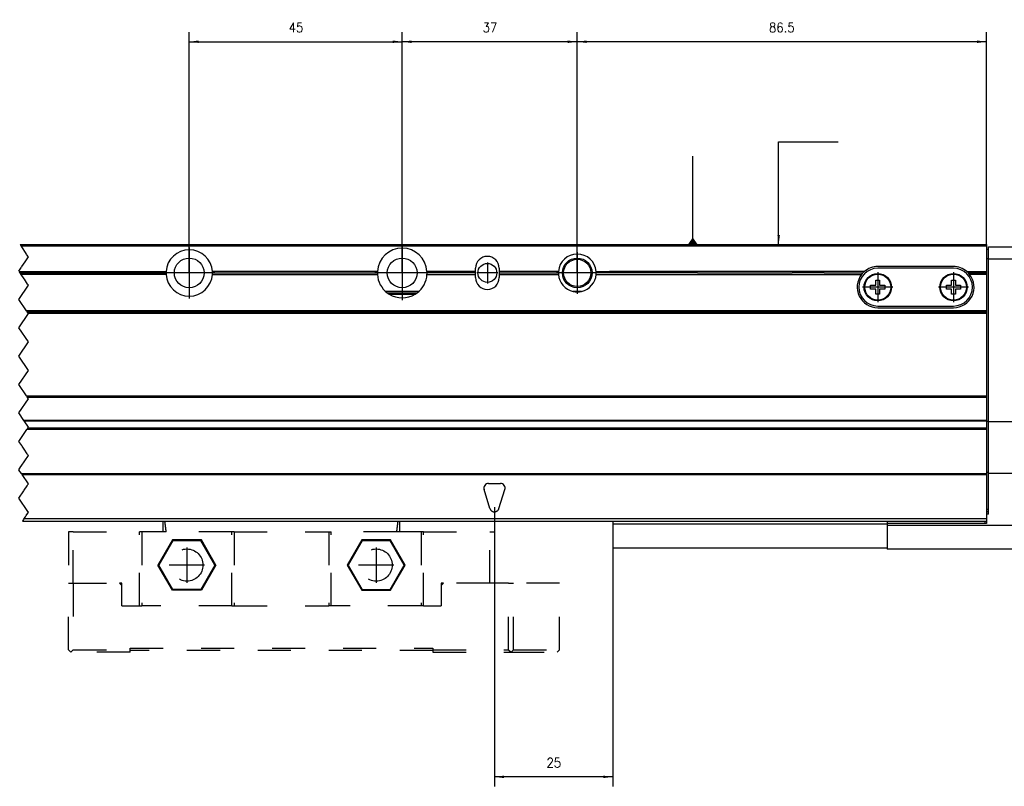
# Model space of a CAD drawing. Header units: inches. Extents: x -235 to 4216, y -109 to 485.
# Tile 17 of 31: x 271 to 479, y 143 to 305. Entities that reach past the tile are written whole.
import ezdxf

# ---------------------------------------------------------------- set-up
doc = ezdxf.new("R2010")
doc.units = ezdxf.units.IN
doc.linetypes.add('DASHED', pattern=[15, 7, -8])
doc.linetypes.add('DOT_CENTER', pattern=[14, 12, -1, 0, -1])
doc.layers.add('1', color=7, linetype='Continuous')
doc.styles.add('CONVERTER_11', font='txt.shx', dxfattribs={"width": 0.9})
doc.dimstyles.new('ME10_DIM_38', dxfattribs={"dimtxt": 2, "dimasz": 2, "dimexe": 2, "dimexo": 0, "dimgap": 2, "dimtad": 1, "dimdsep": 46, "dimtxsty": 'CONVERTER_11', "dimsah": 1, "dimcen": 0.09, "dimclrd": 2, "dimclre": 2, "dimclrt": 2, "dimadec": 0, "dimazin": 0, "dimtfac": 1, "dimtdec": 4, "dimtix": 1, "dimtmove": 0, "dimatfit": 3, "dimfxl": 1, "dimtolj": 1, "dimtzin": 0, "dimarcsym": 0})
doc.dimstyles.new('ME10_DIM_39', dxfattribs={"dimtxt": 2, "dimasz": 2, "dimexe": 2, "dimexo": 0, "dimgap": 2, "dimtad": 1, "dimdsep": 46, "dimtxsty": 'CONVERTER_11', "dimsah": 1, "dimcen": 0.09, "dimclrd": 2, "dimclre": 2, "dimclrt": 2, "dimadec": 0, "dimazin": 0, "dimtfac": 1, "dimtdec": 4, "dimtix": 1, "dimtmove": 0, "dimatfit": 3, "dimfxl": 1, "dimtolj": 1, "dimtzin": 0, "dimarcsym": 0})
doc.dimstyles.new('ME10_DIM_40', dxfattribs={"dimtxt": 2, "dimasz": 2, "dimexe": 2, "dimexo": 0, "dimgap": 2, "dimtad": 1, "dimdsep": 46, "dimtxsty": 'CONVERTER_11', "dimsah": 1, "dimcen": 0.09, "dimclrd": 2, "dimclre": 2, "dimclrt": 2, "dimadec": 0, "dimazin": 0, "dimtfac": 1, "dimtdec": 4, "dimtix": 1, "dimtmove": 0, "dimatfit": 3, "dimfxl": 1, "dimtolj": 1, "dimtzin": 0, "dimarcsym": 0})
doc.dimstyles.new('ME10_DIM_41', dxfattribs={"dimtxt": 2, "dimasz": 2, "dimexe": 2, "dimexo": 0, "dimgap": 2, "dimtad": 1, "dimdsep": 46, "dimtxsty": 'CONVERTER_11', "dimsah": 1, "dimcen": 0.09, "dimclrd": 2, "dimclre": 2, "dimclrt": 2, "dimadec": 0, "dimazin": 0, "dimtfac": 1, "dimtdec": 4, "dimtix": 1, "dimtmove": 0, "dimatfit": 3, "dimfxl": 1, "dimtolj": 1, "dimtzin": 0, "dimarcsym": 0})
doc.dimstyles.get("Standard").update_dxf_attribs({"dimtxt": 0.18, "dimasz": 0.18, "dimexe": 0.18, "dimexo": 0.0625, "dimgap": 0.09, "dimtad": 0, "dimtih": 1, "dimtoh": 1, "dimdec": 4, "dimzin": 0, "dimdsep": 46, "dimtxsty": 'Standard', "dimcen": 0.09, "dimadec": 0, "dimazin": 0, "dimtfac": 1, "dimtdec": 4, "dimtofl": 0, "dimtmove": 0, "dimatfit": 3, "dimfxl": 1, "dimtolj": 1, "dimtzin": 0, "dimarcsym": 0})

# ---------------------------------------------------------------- blocks, each defined once
blk = doc.blocks.new('L-30_CABEZA_1__8', base_point=(280.93, 171.02))
at = {"color": 2, "linetype": 'DASHED'}
for p, q in [((300.93, 196.47), (300.93, 198.72)), ((350.93, 196.47), (350.93, 198.72)), ((281.93, 196.47), (280.93, 196.47)), ((280.93, 196.47), (280.93, 185.62)), ((281.93, 196.47), (295.93, 196.47)), ((281.93, 185.62), (281.93, 196.47)), ((296.43, 196.47), (295.93, 196.47)), ((295.93, 180.82), (295.93, 196.47)), ((300.93, 196.47), (296.43, 196.47)), ((296.43, 196.47), (296.43, 180.82)), ((301.57, 196.47), (300.93, 196.47)), ((315.43, 196.47), (301.57, 196.47)), ((315.93, 196.47), (315.43, 196.47)), ((315.43, 180.82), (315.43, 196.47)), ((315.93, 196.47), (335.93, 196.47)), ((315.93, 196.47), (315.93, 180.82)), ((335.93, 196.47), (336.43, 196.47)), ((335.93, 196.47), (335.93, 180.82)), ((350.28, 196.47), (336.43, 196.47)), ((336.43, 180.82), (336.43, 196.47)), ((350.93, 196.47), (350.28, 196.47)), ((355.43, 196.47), (350.93, 196.47)), ((355.93, 196.47), (355.43, 196.47)), ((355.43, 196.47), (355.43, 180.82)), ((355.93, 196.47), (369.93, 196.47)), ((355.93, 180.82), (355.93, 196.47)), ((369.93, 196.47), (370.93, 196.47)), ((369.93, 185.62), (369.93, 196.47)), ((370.93, 196.47), (370.93, 185.62)), ((302.87, 194.77), (299.8, 189.47)), ((302.95, 194.62), (299.98, 189.47)), ((302.95, 194.62), (302.87, 194.77)), ((308.99, 194.77), (302.87, 194.77)), ((308.9, 194.62), (302.95, 194.62)), ((308.9, 194.62), (308.99, 194.77)), ((311.87, 189.47), (308.9, 194.62)), ((312.05, 189.47), (308.99, 194.77)), ((342.87, 194.77), (339.8, 189.47)), ((342.95, 194.62), (339.98, 189.47)), ((342.95, 194.62), (342.87, 194.77)), ((348.99, 194.77), (342.87, 194.77)), ((348.9, 194.62), (342.95, 194.62)), ((348.9, 194.62), (348.99, 194.77)), ((351.87, 189.47), (348.9, 194.62)), ((352.05, 189.47), (348.99, 194.77)), ((302.87, 184.17), (299.8, 189.47)), ((299.98, 189.47), (299.8, 189.47)), ((302.95, 184.32), (299.98, 189.47)), ((311.87, 189.47), (308.9, 184.32)), ((312.05, 189.47), (308.99, 184.17)), ((311.87, 189.47), (312.05, 189.47)), ((339.8, 189.47), (342.87, 184.17)), ((339.98, 189.47), (339.8, 189.47)), ((339.98, 189.47), (342.95, 184.32)), ((348.9, 184.32), (351.87, 189.47)), ((348.99, 184.17), (352.05, 189.47)), ((351.87, 189.47), (352.05, 189.47)), ((280.93, 185.62), (281.93, 185.62)), ((280.93, 171.52), (280.93, 185.62)), ((281.93, 185.62), (291.68, 185.62)), ((281.93, 185.62), (281.93, 171.52)), ((292.18, 185.12), (291.68, 185.62)), ((292.18, 185.62), (291.68, 185.62)), ((292.18, 185.12), (292.18, 185.62)), ((360.18, 185.62), (359.68, 185.12)), ((359.68, 185.62), (359.68, 185.12)), ((360.18, 185.62), (359.68, 185.62)), ((369.93, 185.62), (360.18, 185.62)), ((370.93, 185.62), (369.93, 185.62)), ((373.93, 185.62), (370.93, 185.62)), ((373.93, 185.62), (374.93, 185.62)), ((373.93, 171.52), (373.93, 185.62)), ((384.67, 185.62), (374.93, 185.62)), ((374.93, 171.52), (374.93, 185.62)), ((384.67, 171.52), (384.67, 185.62)), ((292.18, 180.82), (292.18, 185.12)), ((302.87, 184.17), (302.95, 184.32)), ((308.99, 184.17), (302.87, 184.17)), ((308.9, 184.32), (302.95, 184.32)), ((308.99, 184.17), (308.9, 184.32)), ((342.95, 184.32), (342.87, 184.17)), ((342.87, 184.17), (348.99, 184.17)), ((342.95, 184.32), (348.9, 184.32)), ((348.9, 184.32), (348.99, 184.17)), ((359.68, 185.12), (359.68, 180.82)), ((292.18, 180.82), (295.93, 180.82)), ((295.93, 180.82), (296.43, 180.82)), ((315.43, 180.82), (296.43, 180.82)), ((315.43, 180.82), (315.93, 180.82)), ((315.93, 180.82), (335.93, 180.82)), ((336.43, 180.82), (335.93, 180.82)), ((355.43, 180.82), (336.43, 180.82)), ((355.93, 180.82), (355.43, 180.82)), ((355.93, 180.82), (359.68, 180.82)), ((280.93, 171.52), (281.43, 171.02)), ((281.43, 171.02), (281.93, 171.52)), ((293.93, 171.02), (281.43, 171.02)), ((281.93, 171.52), (293.93, 171.52)), ((293.93, 171.92), (357.93, 171.92)), ((293.93, 171.52), (293.93, 171.92)), ((293.93, 171.42), (293.93, 171.52)), ((357.93, 171.42), (293.93, 171.42)), ((293.93, 171.02), (293.93, 171.42)), ((357.93, 171.92), (357.93, 171.52)), ((357.93, 171.52), (373.93, 171.52)), ((357.93, 171.52), (357.93, 171.42)), ((357.93, 171.42), (357.93, 171.02)), ((357.93, 171.02), (374.43, 171.02)), ((373.93, 171.52), (374.43, 171.02)), ((374.93, 171.52), (374.43, 171.02)), ((374.43, 171.02), (384.17, 171.02)), ((374.93, 171.52), (384.67, 171.52)), ((384.67, 171.52), (384.17, 171.02))]:
    blk.add_line(p, q, dxfattribs=at)
for centre in [(305.93, 189.47), (345.93, 189.47)]:
    blk.add_circle(centre, 3.4, dxfattribs=at)
for points in [[(301.57, 196.47), (301.55, 196.68), (301.49, 197.1), (301.42, 197.68), (301.35, 198.22), (301.3, 198.55), (301.28, 198.72)], [(350.28, 196.47), (350.31, 196.68), (350.36, 197.1), (350.44, 197.68), (350.51, 198.22), (350.55, 198.55), (350.57, 198.72)]]:
    blk.add_open_spline(points, degree=3, knots=[0, 0, 0, 0, 0.63275, 1.265494, 1.768306, 2.271081, 2.271081, 2.271081, 2.271081], dxfattribs=at)
at = {"layer": '1', "color": 2, "linetype": 'DOT_CENTER'}
for p, q in [((305.93, 193.21), (305.93, 185.73)), ((345.93, 193.21), (345.93, 185.73)), ((309.67, 189.47), (302.19, 189.47)), ((349.67, 189.47), (342.19, 189.47))]:
    blk.add_line(p, q, dxfattribs=at)
blk = doc.blocks.new('L-30_PERFIL__10', base_point=(-104.13, 192.82))
at = {"color": 12, "linetype": 'Continuous'}
for p, q in [((270.69, 257.22), (270.86, 256.97)), ((271.03, 256.72), (270.86, 256.97)), ((271.96, 255.31), (271.03, 256.72)), ((271.73, 253.57), (272.43, 254.62)), ((272.07, 255.15), (271.96, 255.31)), ((272.43, 254.62), (272.07, 255.15)), ((270.43, 251.62), (270.99, 252.47)), ((271.05, 252.55), (270.99, 252.47)), ((271.05, 252.55), (271.73, 253.57)), ((270.69, 251.22), (270.49, 251.52)), ((270.89, 250.92), (270.69, 251.22)), ((270.93, 250.87), (270.89, 250.92)), ((271.53, 249.97), (270.93, 250.87)), ((271.53, 249.97), (271.59, 249.88)), ((272.26, 248.87), (271.59, 249.88)), ((270.43, 245.62), (272.43, 248.62)), ((272.43, 248.62), (272.26, 248.87)), ((272.03, 243.22), (270.43, 245.62)), ((270.43, 239.62), (272.43, 242.62)), ((272.03, 243.22), (272.19, 242.97)), ((272.36, 242.72), (272.19, 242.97)), ((272.43, 242.62), (272.36, 242.72)), ((272.43, 236.62), (270.43, 239.62)), ((270.43, 233.62), (272.43, 236.62)), ((272.43, 230.62), (270.43, 233.62)), ((270.43, 227.62), (272.43, 230.62)), ((272.03, 225.22), (270.43, 227.62)), ((272.03, 225.22), (272.19, 224.97)), ((272.43, 224.62), (272.19, 224.97)), ((270.43, 221.62), (272.43, 224.62)), ((271.5, 220.02), (270.43, 221.62)), ((271.5, 220.02), (271.56, 219.93)), ((272.43, 218.62), (271.56, 219.93)), ((272.27, 218.38), (272.43, 218.62)), ((270.43, 215.62), (272.08, 218.1)), ((272.08, 218.1), (272.16, 218.22)), ((272.18, 218.25), (272.16, 218.22)), ((272.27, 218.38), (272.18, 218.25)), ((271.03, 214.71), (270.43, 215.62)), ((271.1, 214.62), (271.03, 214.71)), ((271.53, 213.97), (271.1, 214.62)), ((270.92, 210.37), (272.43, 212.62)), ((272.21, 212.95), (271.53, 213.97)), ((272.26, 212.87), (272.21, 212.95)), ((272.43, 212.62), (272.26, 212.87)), ((270.43, 209.62), (270.87, 210.28)), ((270.87, 210.28), (270.92, 210.37)), ((270.66, 209.27), (270.43, 209.62)), ((271.02, 208.72), (270.66, 209.27)), ((271.09, 208.63), (271.02, 208.72)), ((272.43, 206.62), (271.09, 208.63)), ((271.55, 205.3), (272.16, 206.22)), ((272.16, 206.22), (272.33, 206.47)), ((272.33, 206.47), (272.43, 206.62)), ((270.43, 203.62), (271.47, 205.19)), ((271.47, 205.19), (271.55, 205.3)), ((272.29, 200.82), (270.43, 203.62)), ((271.79, 199.67), (271.96, 199.93)), ((271.96, 199.93), (272.31, 200.45)), ((272.43, 200.62), (272.29, 200.82)), ((272.31, 200.45), (272.43, 200.62)), ((271.41, 199.1), (271.16, 198.72)), ((271.49, 199.22), (271.41, 199.1)), ((271.49, 199.22), (271.79, 199.67))]:
    blk.add_line(p, q, dxfattribs=at)
at = {"color": 7, "linetype": 'Continuous'}
for p, q in [((270.69, 257.22), (474.93, 257.22)), ((270.86, 256.97), (474.93, 256.97)), ((474.93, 257.22), (474.93, 256.97)), ((474.93, 256.97), (474.93, 256.22)), ((474.93, 256.22), (474.93, 254.22)), ((474.93, 256.22), (475.33, 256.22)), ((475.33, 256.72), (496.33, 256.72)), ((475.33, 256.22), (475.33, 256.72)), ((475.33, 254.22), (475.33, 256.22)), ((474.93, 254.22), (474.93, 251.52)), ((475.33, 254.22), (474.93, 254.22)), ((475.33, 254.22), (496.33, 254.22)), ((475.33, 219.81), (475.33, 254.22)), ((366.93, 251.52), (366.93, 252.22)), ((371.93, 252.22), (371.93, 251.52)), ((467.93, 252.57), (451.93, 252.57)), ((467.93, 252.22), (451.93, 252.22)), ((270.49, 251.52), (301.54, 251.52)), ((270.69, 251.22), (301.53, 251.22)), ((301.54, 250.92), (270.89, 250.92)), ((346.19, 251.52), (311.32, 251.52)), ((311.32, 250.92), (346.19, 250.92)), ((311.33, 251.22), (346.18, 251.22)), ((366.93, 251.52), (356.67, 251.52)), ((356.67, 250.92), (366.93, 250.92)), ((366.93, 251.22), (356.68, 251.22)), ((366.93, 251.22), (366.93, 251.52)), ((366.93, 250.92), (366.93, 251.22)), ((366.93, 250.22), (366.93, 250.92)), ((384.44, 251.52), (371.93, 251.52)), ((371.93, 251.52), (371.93, 251.22)), ((371.93, 251.22), (384.43, 251.22)), ((371.93, 251.22), (371.93, 250.92)), ((371.93, 250.92), (384.44, 250.92)), ((371.93, 250.92), (371.93, 250.22)), ((392.42, 250.92), (392.42, 251.52)), ((392.42, 251.52), (395.23, 251.52)), ((392.42, 250.92), (448.52, 250.92)), ((397.73, 251.22), (392.43, 251.22)), ((397.1, 251.52), (395.23, 251.52)), ((400.73, 251.52), (397.1, 251.52)), ((400.85, 251.22), (397.73, 251.22)), ((404.35, 251.52), (400.73, 251.52)), ((403.73, 251.22), (400.85, 251.22)), ((413.83, 251.22), (403.73, 251.22)), ((414.58, 251.52), (404.35, 251.52)), ((413.83, 251.22), (414.27, 251.22)), ((414.27, 251.22), (418.83, 251.22)), ((419.58, 251.52), (414.58, 251.52)), ((418.83, 251.22), (421.23, 251.22)), ((436.46, 251.52), (419.58, 251.52)), ((421.23, 251.22), (432.83, 251.22)), ((432.83, 251.22), (433.83, 251.22)), ((438.39, 251.22), (433.83, 251.22)), ((441.09, 251.52), (436.46, 251.52)), ((438.83, 251.22), (438.39, 251.22)), ((439.4, 251.22), (438.83, 251.22)), ((439.66, 251.22), (439.4, 251.22)), ((439.99, 251.22), (439.66, 251.22)), ((440.58, 251.22), (439.99, 251.22)), ((440.58, 251.22), (448.78, 251.22)), ((445.73, 251.52), (441.09, 251.52)), ((448.73, 251.52), (445.73, 251.52)), ((449.1, 251.52), (448.73, 251.52)), ((451.53, 248.62), (451.53, 249.72)), ((451.53, 249.72), (452.33, 249.72)), ((452.33, 249.72), (452.33, 248.62)), ((467.53, 249.72), (468.33, 249.72)), ((467.53, 248.62), (467.53, 249.72)), ((468.33, 249.72), (468.33, 248.62)), ((470.76, 251.52), (474.93, 251.52)), ((471.08, 251.22), (474.93, 251.22)), ((474.93, 250.92), (471.34, 250.92)), ((474.93, 251.52), (474.93, 251.22)), ((474.93, 251.22), (474.93, 250.92)), ((474.93, 250.92), (474.93, 243.22)), ((450.43, 247.82), (450.43, 248.62)), ((450.43, 248.62), (451.53, 248.62)), ((451.53, 247.82), (450.43, 247.82)), ((451.53, 246.72), (451.53, 247.82)), ((452.33, 248.62), (453.43, 248.62)), ((453.43, 247.82), (452.33, 247.82)), ((452.33, 247.82), (452.33, 246.72)), ((453.43, 248.62), (453.43, 247.82)), ((466.43, 248.62), (467.53, 248.62)), ((466.43, 247.82), (466.43, 248.62)), ((467.53, 247.82), (466.43, 247.82)), ((467.53, 246.72), (467.53, 247.82)), ((468.33, 248.62), (469.43, 248.62)), ((468.33, 247.82), (468.33, 246.72)), ((469.43, 247.82), (468.33, 247.82)), ((469.43, 248.62), (469.43, 247.82)), ((354.94, 247.32), (347.91, 247.32)), ((348.28, 247.02), (354.58, 247.02)), ((348.68, 246.74), (354.17, 246.74)), ((389.31, 247.32), (387.54, 247.32)), ((452.33, 246.72), (451.53, 246.72)), ((468.33, 246.72), (467.53, 246.72)), ((451.93, 244.22), (467.93, 244.22)), ((451.93, 243.87), (467.93, 243.87)), ((474.93, 243.22), (272.03, 243.22)), ((272.19, 242.97), (474.93, 242.97)), ((272.36, 242.72), (474.93, 242.72)), ((474.93, 243.22), (474.93, 242.97)), ((474.93, 242.97), (474.93, 242.72)), ((474.93, 242.72), (474.93, 225.22)), ((272.03, 225.22), (474.93, 225.22)), ((272.19, 224.97), (474.93, 224.97)), ((474.93, 225.22), (474.93, 224.97)), ((474.93, 224.97), (474.93, 220.02)), ((474.93, 220.02), (271.5, 220.02)), ((271.56, 219.93), (474.93, 219.93)), ((474.93, 220.02), (474.93, 219.93)), ((474.93, 219.93), (474.93, 219.81)), ((474.93, 219.81), (474.93, 218.38)), ((475.33, 219.81), (474.93, 219.81)), ((475.33, 219.72), (475.33, 219.81)), ((475.33, 209.01), (475.33, 219.72)), ((504.33, 219.72), (475.33, 219.72)), ((474.93, 218.1), (272.08, 218.1)), ((272.16, 218.22), (474.93, 218.22)), ((474.93, 218.38), (272.27, 218.38)), ((474.93, 218.38), (474.93, 218.22)), ((474.93, 218.22), (474.93, 218.1)), ((474.93, 218.1), (474.93, 209.01)), ((474.93, 208.72), (271.02, 208.72)), ((271.09, 208.63), (474.93, 208.63)), ((475.33, 209.01), (474.93, 209.01)), ((474.93, 209.01), (474.93, 208.72)), ((474.93, 208.72), (474.93, 208.63)), ((474.93, 208.63), (474.93, 201.22)), ((475.33, 208.92), (475.33, 209.01)), ((475.33, 201.22), (475.33, 208.92)), ((475.33, 208.92), (496.33, 208.92)), ((369.68, 206.72), (372.18, 206.72)), ((369.97, 201.42), (368.72, 205.42)), ((371.88, 201.42), (373.13, 205.42)), ((474.93, 201.22), (474.93, 200.72)), ((475.33, 201.22), (474.93, 201.22)), ((474.93, 200.72), (474.93, 200.22)), ((475.33, 200.72), (474.93, 200.72)), ((475.33, 200.22), (474.93, 200.22)), ((474.93, 200.22), (474.93, 199.22)), ((475.33, 200.72), (475.33, 201.22)), ((475.33, 200.22), (475.33, 200.72)), ((271.16, 198.72), (395.93, 198.72)), ((474.93, 199.22), (271.49, 199.22)), ((395.93, 198.72), (395.93, 198.12)), ((395.93, 198.72), (453.93, 198.72)), ((395.93, 198.12), (395.93, 193.12)), ((453.93, 198.12), (395.93, 198.12)), ((453.93, 198.72), (474.53, 198.72)), ((453.93, 198.72), (453.93, 198.22)), ((474.93, 198.22), (453.93, 198.22)), ((453.93, 198.22), (453.93, 198.12)), ((453.93, 198.12), (453.93, 197.82)), ((453.93, 197.82), (453.93, 193.12)), ((504.33, 197.82), (453.93, 197.82)), ((474.53, 198.72), (474.53, 198.22)), ((474.53, 198.72), (474.93, 198.72)), ((474.93, 199.22), (474.93, 198.72)), ((474.93, 198.72), (474.93, 198.22)), ((395.93, 193.12), (453.93, 193.12)), ((453.93, 193.12), (453.93, 192.82)), ((504.33, 192.82), (453.93, 192.82))]:
    blk.add_line(p, q, dxfattribs=at)
for centre, radius in [((306.43, 251.22), 3.15), ((351.43, 251.22), 3.15), ((388.43, 251.22), 3.13), ((388.43, 251.22), 2.88), ((369.43, 251.22), 2), ((451.93, 248.22), 2.9), ((451.93, 248.22), 2.75), ((467.93, 248.22), 2.9), ((467.93, 248.22), 2.75)]:
    blk.add_circle(centre, radius, dxfattribs=at)
for centre, radius, start, end in [((306.43, 251.22), 4.9, 3.5101, 176.4899), ((351.43, 251.22), 5.25, 3.2758, 176.7242), ((369.43, 252.22), 2.5, 0, 180), ((388.43, 251.22), 4, 4.3012, 175.6988), ((451.93, 248.22), 4, 90, 270), ((451.93, 248.22), 4.35, 90, 130.6088), ((467.93, 248.22), 4.35, 49.3912, 90), ((467.93, 248.22), 4, 270, 90), ((306.43, 251.22), 4.9, 176.4899, 180), ((306.43, 251.22), 4.9, 180, 183.5101), ((306.43, 251.22), 4.9, 183.5101, 356.4899), ((306.43, 251.22), 4.9, 0, 3.5101), ((306.43, 251.22), 4.9, 356.4899, 0), ((351.43, 251.22), 5.25, 176.7242, 180), ((351.43, 251.22), 5.25, 180, 183.2758), ((351.43, 251.22), 5.25, 183.2758, 233.1301), ((351.43, 251.22), 5.25, 306.8699, 356.7242), ((351.43, 251.22), 5.25, 0, 3.2758), ((351.43, 251.22), 5.25, 356.7242, 0), ((369.43, 250.22), 2.5, 180, 360), ((388.43, 251.22), 4, 175.6988, 180), ((388.43, 251.22), 4, 180, 184.3012), ((388.43, 251.22), 4, 184.3012, 257.191), ((388.43, 251.22), 4, 282.809, 355.6988), ((388.43, 251.22), 4, 0, 4.3012), ((388.43, 251.22), 4, 355.6988, 0), ((451.93, 248.22), 4.35, 141.5932, 270), ((451.93, 248.22), 4.35, 136.3536, 141.5932), ((451.93, 248.22), 4.35, 130.6088, 136.3536), ((467.93, 248.22), 4.35, 270, 38.4068), ((467.93, 248.22), 4.35, 43.6464, 49.3912), ((467.93, 248.22), 4.35, 38.4068, 43.6464), ((351.43, 251.22), 5.25, 233.1301, 238.4937), ((351.43, 251.22), 5.25, 238.4937, 301.5063), ((351.43, 251.22), 5.25, 301.5063, 306.8699), ((388.43, 251.22), 4, 257.191, 282.809), ((369.68, 205.72), 1, 90, 197.354), ((372.18, 205.72), 1, 342.646, 90)]:
    blk.add_arc(centre, radius, start, end, dxfattribs=at)
at = {"color": 2, "linetype": 'DASHED'}
blk.add_arc((370.93, 201.72), 1, 197.354, 342.646, dxfattribs=at)
at = {"layer": '1', "color": 2, "linetype": 'DOT_CENTER'}
for p, q in [((306.43, 256.61), (306.43, 245.83)), ((306.43, 256.61), (306.43, 245.83)), ((351.43, 257), (351.43, 245.45)), ((351.43, 254.69), (351.43, 247.76)), ((388.43, 255.62), (388.43, 246.82)), ((388.43, 255.62), (388.43, 246.82)), ((388.43, 254.65), (388.43, 247.79)), ((369.43, 253.42), (369.43, 249.02)), ((311.82, 251.22), (301.04, 251.22)), ((311.82, 251.22), (301.04, 251.22)), ((357.2, 251.22), (345.65, 251.22)), ((354.89, 251.22), (347.96, 251.22)), ((371.63, 251.22), (367.23, 251.22)), ((392.83, 251.22), (384.03, 251.22)), ((392.83, 251.22), (384.03, 251.22)), ((391.86, 251.22), (384.99, 251.22)), ((451.93, 251.41), (451.93, 245.03)), ((467.93, 251.41), (467.93, 245.03)), ((455.12, 248.22), (448.74, 248.22)), ((471.12, 248.22), (464.74, 248.22))]:
    blk.add_line(p, q, dxfattribs=at)
blk = doc.blocks.new('L-30__11', base_point=(-104.13, 170.77))
for name, p in [('L-30_PERFIL__10', (-104.13, 192.82)), ('L-30_CABEZA_1__8', (280.93, 171.02))]:
    blk.add_blockref(name, p)
blk = doc.blocks.new('*D84')
at = {"layer": '1', "color": 2, "linetype": 'Continuous'}
for p, q in [((370.93, 201.72), (370.93, 142.69)), ((395.93, 193.12), (395.93, 142.69)), ((395.93, 144.69), (370.93, 144.69))]:
    blk.add_line(p, q, dxfattribs=at)
at = {"layer": '1', "color": 2}
for points in [[(372.93, 144.96), (372.93, 144.43), (370.93, 144.69)], [(393.93, 144.43), (393.93, 144.96), (395.93, 144.69)]]:
    blk.add_solid(points, dxfattribs=at)
at = {"layer": '1', "color": 2, "insert": (381.93, 146.69), "char_height": 2, "attachment_point": 7, "rotation": 0.0001, "line_spacing_factor": 0.60024, "style": 'CONVERTER_11'}
blk.add_mtext('25', dxfattribs=at)
blk = doc.blocks.new('*D85')
at = {"layer": '1', "color": 2, "linetype": 'Continuous'}
for p, q in [((388.43, 251.22), (388.43, 302.1)), ((474.93, 257.22), (474.93, 302.1)), ((474.93, 300.1), (388.43, 300.1))]:
    blk.add_line(p, q, dxfattribs=at)
at = {"layer": '1', "color": 2}
for points in [[(390.43, 300.36), (390.43, 299.83), (388.43, 300.1)], [(472.93, 299.83), (472.93, 300.36), (474.93, 300.1)]]:
    blk.add_solid(points, dxfattribs=at)
at = {"layer": '1', "color": 2, "insert": (428.95, 302.1), "char_height": 2, "attachment_point": 7, "rotation": 0.0001, "line_spacing_factor": 0.60024, "style": 'CONVERTER_11'}
blk.add_mtext('86.5', dxfattribs=at)
blk = doc.blocks.new('*D86')
at = {"layer": '1', "color": 2, "linetype": 'Continuous'}
for p, q in [((351.43, 251.22), (351.43, 302.1)), ((388.43, 251.22), (388.43, 302.1)), ((388.43, 300.1), (351.43, 300.1))]:
    blk.add_line(p, q, dxfattribs=at)
at = {"layer": '1', "color": 2}
for points in [[(353.43, 300.36), (353.43, 299.83), (351.43, 300.1)], [(386.43, 299.83), (386.43, 300.36), (388.43, 300.1)]]:
    blk.add_solid(points, dxfattribs=at)
at = {"layer": '1', "color": 2, "insert": (368.43, 302.1), "char_height": 2, "attachment_point": 7, "rotation": 0.0001, "line_spacing_factor": 0.60024, "style": 'CONVERTER_11'}
blk.add_mtext('37', dxfattribs=at)
blk = doc.blocks.new('*D87')
at = {"layer": '1', "color": 2, "linetype": 'Continuous'}
for p, q in [((306.43, 251.22), (306.43, 302.1)), ((306.43, 302.1), (306.43, 302.1)), ((351.43, 251.22), (351.43, 302.1)), ((306.43, 300.1), (351.43, 300.1))]:
    blk.add_line(p, q, dxfattribs=at)
at = {"layer": '1', "color": 2}
for points in [[(308.43, 300.36), (308.43, 299.83), (306.43, 300.1)], [(349.43, 299.83), (349.43, 300.36), (351.43, 300.1)]]:
    blk.add_solid(points, dxfattribs=at)
at = {"layer": '1', "color": 2, "insert": (327.43, 302.1), "char_height": 2, "attachment_point": 7, "rotation": 0.0001, "line_spacing_factor": 0.60024, "style": 'CONVERTER_11'}
blk.add_mtext('45', dxfattribs=at)
blk = doc.blocks.new('A', base_point=(270.5, 214.12))
at = {"layer": '1', "color": 2}
for points in [[(412.833, 258.72), (411.773, 257.22), (413.894, 257.22)], [(430.721, 259.22), (431.248, 259.22), (430.985, 257.22)]]:
    blk.add_solid(points, dxfattribs=at)
blk.add_blockref('L-30__11', (-104.134, 170.772))
at = {"layer": '1'}
for p2, distance, dimstyle, picture, middle in [((306.427, 251.22), -48.878, 'ME10_DIM_41', '*D87', (328.927, 303.098)), ((388.427, 251.22), 48.878, 'ME10_DIM_40', '*D86', (369.927, 303.098))]:
    dim = blk.add_aligned_dim(p1=(351.427, 251.22), p2=p2, distance=distance, dimstyle=dimstyle, dxfattribs=at)
    dim.commit()
    dim.dimension.update_dxf_attribs({"geometry": picture, "text_midpoint": middle, "text_rotation": 0.00014})
for base, p1, p2, dimstyle, picture, middle in [((474.927, 300.098), (388.427, 251.22), (474.927, 257.22), 'ME10_DIM_39', '*D85', (431.677, 303.098)), ((395.927, 144.694), (370.927, 201.72), (395.927, 193.12), 'ME10_DIM_38', '*D84', (383.427, 147.694))]:
    dim = blk.add_linear_dim(base=base, p1=p1, p2=p2, dimstyle=dimstyle, dxfattribs=at)
    dim.commit()
    dim.dimension.update_dxf_attribs({"geometry": picture, "text_midpoint": middle, "text_rotation": 0.00014})
at = {"layer": '1', "color": 2, "linetype": 'Continuous', "has_arrowhead": 0}
for points in [[(430.985, 257.22), (430.985, 278.912), (443.583, 278.912)], [(412.833, 257.22), (412.833, 275.898)]]:
    blk.add_leader(points, dimstyle='Standard', dxfattribs=at)

msp = doc.modelspace()

# ---------------------------------------------------------------- block references
msp.add_blockref('A', (270.5, 214.12))

doc.saveas('drawing.dxf')
